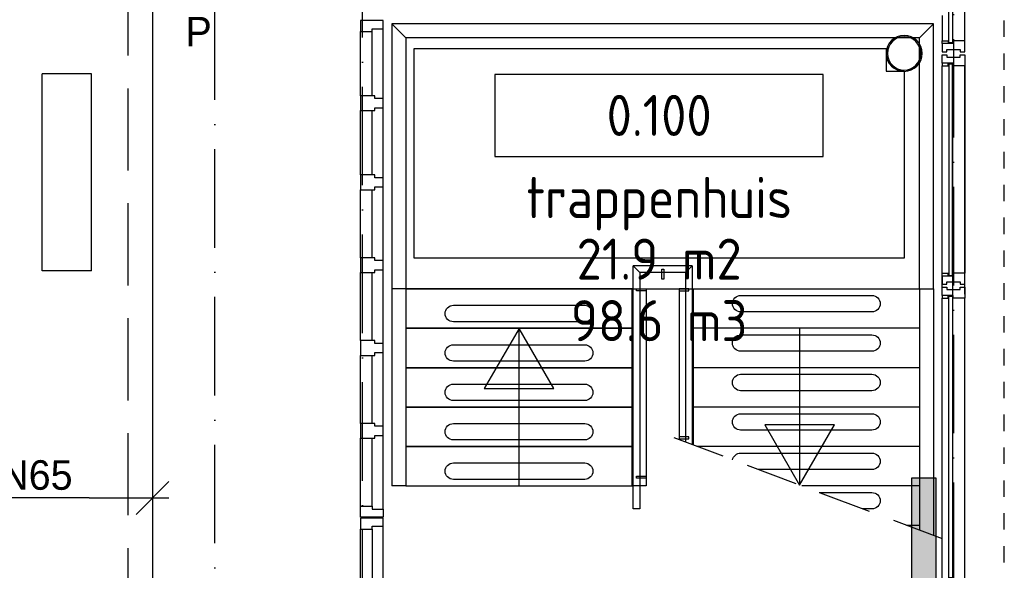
# Model space of a CAD drawing. Extents: x -866131 to -691536, y 173952 to 258052.
# Tile 154 of 160: x -727591 to -721593, y 229574 to 232927. Entities that reach past the tile are written whole.
import ezdxf
from ezdxf.enums import TextEntityAlignment as Align

# ---------------------------------------------------------------- set-up
doc = ezdxf.new("R2010")
doc.units = 0
doc.header["$LTSCALE"] = 100
for name, pattern in [('2322107', [2000, 1000, 1000]), ('2322108', [7, 5, -2]), ('DASHDOT', [9, 6, -1.5, 0, -1.5]), ('HIDDEN', [2, 1, -1]), ('HIDDEN2', [4.762499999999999, 3.175, -1.5875])]:
    doc.linetypes.add(name, pattern=pattern)
doc.layers.get('0').update_dxf_attribs({"linetype": 'CONTINUOUS'})
for name, color, linetype in [('AL$1----_ALGEMEEN', 7, 'CONTINUOUS'), ('AL$7----_STRAMIEN', 1, 'DASHDOT'), ('AL21----_BUITENWAND', 4, 'CONTINUOUS'), ('AL24----_TRAPPEN', 7, 'CONTINUOUS'), ('AL28----_KONSTRUKTIE', 3, 'CONTINUOUS'), ('AL29----_BOVENBOUW', 7, 'CONTINUOUS'), ('AL31----_BUITENKOZ', 7, 'CONTINUOUS'), ('AL32----_BINNENKOZ', 7, 'CONTINUOUS'), ('ALXOU---_GLAS', 7, 'CONTINUOUS'), ('ARMATUUR', 8, 'CONTINUOUS'), ('GEBOUWLABEL', 4, 'CONTINUOUS'), ('HEKWERKEN', 1, 'CONTINUOUS'), ('INHOUD', 7, 'CONTINUOUS'), ('OMSCHRIJVING', 7, 'CONTINUOUS'), ('OPPERVLAK', 7, 'CONTINUOUS'), ('TRAPBEKLEDIG', 7, 'CONTINUOUS'), ('VOLGNUMMER', 7, 'CONTINUOUS'), ('WL$1----', 4, 'CONTINUOUS'), ('WL561---', 4, 'CONTINUOUS'), ('WL561---_AANVOER', 4, 'CONTINUOUS'), ('WL561---_RETOUR', 4, 'CONTINUOUS'), ('WM561---', 1, 'CONTINUOUS')]:
    doc.layers.add(name, color=color, linetype=linetype)
doc.styles.add('BURO-018', font='BUROFONT.shx', dxfattribs={"height": 180})
doc.styles.get("Standard").update_dxf_attribs({"font": 'ISOCP'})

# ---------------------------------------------------------------- blocks, each defined once
blk = doc.blocks.new('2322401')
at = {"color": 0, "linetype": 'CONTINUOUS'}
for p, q in [((-0.5, 0.5, 1), (-0.5, 0.5)), ((-0.5, 0.5, 1), (-0.5, -0.5, 1)), ((0.5, 0.5, 1), (-0.5, 0.5, 1)), ((0.5, 0.5), (-0.5, 0.5)), ((-0.5, 0.5), (-0.5, -0.5)), ((0.5, 0.5, 1), (0.5, 0.5)), ((0.5, -0.5, 1), (0.5, 0.5, 1)), ((0.5, -0.5), (0.5, 0.5)), ((-0.5, -0.5, 1), (-0.5, -0.5)), ((-0.5, -0.5, 1), (0.5, -0.5, 1)), ((-0.5, -0.5), (0.5, -0.5)), ((0.5, -0.5, 1), (0.5, -0.5))]:
    blk.add_line(p, q, dxfattribs=at)
blk = doc.blocks.new('CVHATCH1')
at = {"color": 0, "linetype": 'CONTINUOUS'}
blk.add_solid([(-0.5, -0.5), (0.5, -0.5), (-0.5, 0.5), (0.5, 0.5)], dxfattribs=at)
blk = doc.blocks.new('*U400', base_point=(106311.6534224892, 56062.27965229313))
at = {"color": 0, "linetype": 'CONTINUOUS'}
for p, q in [((106211.6534224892, 55962.27965229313), (106411.6534224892, 56162.27965229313)), ((105925.5281527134, 56062.27965229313), (105279.0714598, 56062.27965229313)), ((105925.5281527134, 56062.27965229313), (106411.6534224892, 56062.27965229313))]:
    blk.add_line(p, q, dxfattribs=at)
at = {"color": 0, "linetype": 'CONTINUOUS', "style": 'BURO-018'}
blk.add_text('DN65', height=180, dxfattribs=at).set_placement((105825.5281527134, 56112.27965229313), align=Align.RIGHT)
blk = doc.blocks.new('GEBOUWLABEL')
at = {"layer": 'VOLGNUMMER'}
blk.add_lwpolyline([(-4, -1), (4, -1), (4, 1), (-4, 1)], close=True, dxfattribs=at)
at = {"color": 0, "linetype": 'BYBLOCK', "flags": 1}
for tag, p in [('OPPERVLAKTESOORT', (0.5, 8)), ('TERREIN', (0.5, 6.5)), ('GEBOUW', (0.5, 5)), ('GEBRUIKSFUNCTIE', (0.5, 3.5)), ('BOUWLAAG', (0.5, 2))]:
    blk.add_attdef(tag, text='', height=1, dxfattribs=at).set_placement(p, align=Align.MIDDLE_CENTER)

msp = doc.modelspace()

# ---------------------------------------------------------------- linework, layer by layer
at = {"layer": 'AL$1----_ALGEMEEN', "color": 8}
for p, q in [((-725238.826159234, 232815.5507324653), (-725323.826159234, 232900.5507324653)), ((-722202.8261592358, 232612.1778979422), (-722202.8261592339, 231474.2276169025))]:
    msp.add_line(p, q, dxfattribs=at)
msp.add_lwpolyline([(-725187.0761585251, 232751.727198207), (-722311.9846091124, 232751.727198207), (-722311.9846091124, 232612.177198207), (-722202.8261592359, 232612.1778979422), (-722202.8261592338, 231474.2276169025), (-725187.0761585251, 231474.2275931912), (-725187.0761585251, 232751.727198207)], close=True, dxfattribs=at)
for points in [[(-723868.3261595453, 231047.2226949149), (-723858.8261595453, 231047.2226949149)], [(-723868.3261595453, 231047.2226949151), (-723858.8261595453, 231047.2226949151)], [(-723868.3261595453, 230807.2226949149), (-723858.8261595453, 230807.2226949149)], [(-723868.3261595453, 230807.2226949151), (-723858.8261595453, 230807.2226949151)], [(-723868.3261595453, 230567.2226949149), (-723858.8261595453, 230567.2226949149)], [(-723868.3261595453, 230567.2226949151), (-723858.8261595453, 230567.2226949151)]]:
    msp.add_lwpolyline(points, dxfattribs=at)
at = {"layer": 'AL$7----_STRAMIEN', "color": 1}
msp.add_line((-721902.8261592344, 252610.3655866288), (-721902.8261592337, 213916.4913160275), dxfattribs=at)
for points in [[(-726402.8261592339, 215336.4604923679), (-726402.8261592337, 252610.3655866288)], [(-725502.8261592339, 213916.4913160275), (-725502.8261592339, 252610.3655866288)]]:
    msp.add_lwpolyline(points, dxfattribs=at)
at = {"layer": 'AL21----_BUITENWAND', "color": 8, "linetype": 'HIDDEN'}
msp.add_line((-721592.826151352, 224421.3662788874), (-721592.8261514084, 233341.2276184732), dxfattribs=at)
at = {"layer": 'AL24----_TRAPPEN', "color": 8}
for p, q in [((-725238.8261588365, 232815.7271997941), (-725323.8261588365, 232900.7271997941)), ((-722023.826159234, 232900.5507324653), (-722108.826159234, 232815.5507324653)), ((-725238.8261588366, 231287.2226949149), (-725323.8261588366, 231287.2226949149)), ((-723773.8261595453, 231287.2226949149), (-723773.8261595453, 230087.2226949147)), ((-723573.8261581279, 231287.2226949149), (-723573.8261581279, 230368.2604231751)), ((-723573.8261581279, 231287.2226949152), (-723573.8261581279, 230368.2604231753)), ((-723488.8261581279, 231287.2226949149), (-723488.8261581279, 230336.1823897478)), ((-723488.8261581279, 231287.2226949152), (-723488.8261581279, 230336.1823897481)), ((-722108.8261588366, 231287.2226949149), (-722023.8261588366, 231287.2226949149)), ((-722108.8261588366, 231287.2226949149), (-722108.8261588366, 229817.3509609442)), ((-722023.8261588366, 231287.2226949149), (-722023.8261588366, 229785.3869306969)), ((-722108.8261588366, 231047.2226949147), (-723488.8261581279, 231047.2226949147)), ((-722108.8261588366, 230807.2226949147), (-723488.8261581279, 230807.2226949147)), ((-722108.8261588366, 230567.2226949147), (-723488.8261581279, 230567.2226949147)), ((-722108.8261588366, 230327.2226949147), (-723464.6970253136, 230327.2226949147)), ((-725238.8261588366, 230087.2226949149), (-725323.8261588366, 230087.2226949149)), ((-722108.8261588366, 230087.2226949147), (-722826.4796340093, 230087.2226949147)), ((-722108.8261588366, 229847.2226949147), (-722188.262242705, 229847.2226949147))]:
    msp.add_line(p, q, dxfattribs=at)
for points in [[(-722023.8261588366, 231287.2226949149), (-722023.8261588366, 232900.7271997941), (-725323.8261588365, 232900.7271997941), (-725323.8261588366, 230087.2226949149)], [(-722208.3261606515, 231474.2276169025), (-723600.4511602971, 231474.2276169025)], [(-724548.8261592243, 230087.2226949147), (-724548.8261592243, 231046.8737470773)], [(-722839.7758296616, 231047.2226949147), (-722839.7758296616, 230092.2226949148)], [(-723868.3261595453, 230087.2226949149), (-723858.8261595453, 230087.2226949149)], [(-723773.8261595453, 230087.2226949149), (-723858.8261595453, 230087.2226949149)]]:
    msp.add_lwpolyline(points, dxfattribs=at)
for points in [[(-722108.8261588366, 232815.7271997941), (-725238.8261588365, 232815.7271997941), (-725238.8261588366, 231287.2226949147), (-722108.8261588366, 231287.2226949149)], [(-725238.8261588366, 231047.2226949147), (-723858.8261595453, 231047.2226949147), (-723858.8261595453, 231287.2226949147), (-725238.8261588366, 231287.2226949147)], [(-725238.8261588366, 230807.2226949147), (-723858.8261595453, 230807.2226949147), (-723858.8261595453, 231047.2226949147), (-725238.8261588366, 231047.2226949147)], [(-724548.8261592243, 231046.8737470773), (-724760.4449459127, 230680.3392566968), (-724337.2073725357, 230680.3392566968)], [(-725238.8261588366, 230567.2226949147), (-723858.8261595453, 230567.2226949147), (-723858.8261595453, 230807.2226949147), (-725238.8261588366, 230807.2226949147)], [(-725238.8261588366, 230327.2226949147), (-723858.8261595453, 230327.2226949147), (-723858.8261595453, 230567.2226949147), (-725238.8261588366, 230567.2226949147)], [(-722839.7758296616, 230092.2226949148), (-722628.1570429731, 230458.7571852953), (-723051.3946163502, 230458.7571852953)], [(-725238.8261588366, 230087.2226949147), (-723858.8261595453, 230087.2226949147), (-723858.8261595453, 230327.2226949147), (-725238.8261588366, 230327.2226949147)]]:
    msp.add_lwpolyline(points, close=True, dxfattribs=at)
at = {"layer": 'AL28----_KONSTRUKTIE', "color": 8}
for points in [[(-722093.4526268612, 232721.5885368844, 0.9999999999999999), (-722312.5526268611, 232721.5885368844, 0.9999999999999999)], [(-722101.4526268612, 232721.5885368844, 0.9999999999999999), (-722304.5526268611, 232721.5885368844, 0.9999999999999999)]]:
    msp.add_lwpolyline(points, format="xyb", close=True, dxfattribs=at)
at = {"layer": 'AL29----_BOVENBOUW', "color": 8, "linetype": 'HIDDEN2'}
msp.add_line((-721968.9189339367, 229764.7392107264), (-723613.616239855, 230383.2233805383), dxfattribs=at)
at = {"layer": 'AL31----_BUITENKOZ', "color": 8}
for p, q in [((-721832.8261577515, 232797.7271911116), (-721832.8261572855, 233091.5507315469)), ((-721971.8261577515, 232952.7271997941), (-721971.8261577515, 232797.7271911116)), ((-721971.8261577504, 232662.7271899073), (-721971.8261577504, 232712.7271899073)), ((-721971.8261577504, 232712.7271899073), (-721942.3261577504, 232712.7271899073)), ((-721933.8261577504, 232662.7271899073), (-721971.8261577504, 232662.7271899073)), ((-721971.8261577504, 232662.7271899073), (-721971.8261577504, 232645.7271899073)), ((-721904.8261577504, 232662.7271899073), (-721971.8261577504, 232662.7271899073)), ((-721942.3261577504, 232712.7271899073), (-721942.3261577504, 232698.7271899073)), ((-721942.3261577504, 232698.7271899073), (-721862.3261577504, 232698.7271899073)), ((-721933.8261577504, 232645.7271899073), (-721933.8261577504, 232662.7271899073)), ((-721904.8261577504, 232662.7271899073), (-721933.8261577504, 232662.7271899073)), ((-721933.8261577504, 232662.7271899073), (-721933.8261577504, 232645.7271899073)), ((-721929.8261577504, 232645.7271899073), (-721929.8261577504, 232658.7271899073)), ((-721929.8261577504, 232658.7271899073), (-721908.8261577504, 232658.7271899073)), ((-721908.8261577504, 232658.7271899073), (-721908.8261577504, 232645.7271899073)), ((-721904.8261577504, 232645.7271899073), (-721904.8261577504, 232662.7271899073)), ((-721904.8261577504, 232645.7271899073), (-721904.8261577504, 232662.7271899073)), ((-721862.3261577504, 232698.7271899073), (-721862.3261577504, 232712.7271899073)), ((-721862.3261577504, 232712.7271899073), (-721832.8261577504, 232712.7271899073)), ((-721832.8261577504, 232712.7271899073), (-721832.8261577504, 232645.7271899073)), ((-721971.8261577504, 232645.7271899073), (-721933.8261577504, 232645.7271899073)), ((-721971.8261588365, 231254.8662789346), (-721971.8261588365, 232645.5427465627)), ((-721933.8261577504, 232645.7271899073), (-721929.8261577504, 232645.7271899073)), ((-721908.8261577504, 232645.7271899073), (-721904.8261577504, 232645.7271899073)), ((-721832.8261577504, 232645.7271899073), (-721904.8261577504, 232645.7271899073)), ((-721971.8261588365, 229480.3662789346), (-721971.8261588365, 231204.8662789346))]:
    msp.add_line(p, q, dxfattribs=at)
at = {"layer": 'AL31----_BUITENKOZ', "color": 8, "linetype": 'CONTINUOUS'}
for p, q in [((-721971.8261577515, 232797.7271911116), (-721933.8261577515, 232797.7271911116)), ((-721971.8261577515, 232780.7271911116), (-721971.8261577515, 232797.7271911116)), ((-721933.8261577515, 232780.7271911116), (-721971.8261577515, 232780.7271911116)), ((-721971.8261577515, 232780.7271911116), (-721971.8261572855, 232730.7271982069)), ((-721904.8261577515, 232780.7271911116), (-721971.8261577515, 232780.7271911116)), ((-721933.8261577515, 232797.7271911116), (-721933.8261577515, 232780.7271911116)), ((-721851.8261577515, 232797.7271911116), (-721904.8261577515, 232797.7271911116)), ((-721904.8261577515, 232797.7271911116), (-721904.8261577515, 232780.7271911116)), ((-721843.8261577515, 232797.7271911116), (-721851.8261577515, 232797.7271911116)), ((-721839.8261577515, 232797.7271911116), (-721843.8261577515, 232797.7271911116)), ((-721832.8261577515, 232797.7271911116), (-721839.8261577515, 232797.7271911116)), ((-721832.8261592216, 232749.6546462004), (-721832.8261577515, 232797.7271911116)), ((-721971.8261572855, 232730.7271982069), (-721965.8261572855, 232730.7271982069)), ((-721965.8261572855, 232730.7271982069), (-721951.826259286, 232730.7271982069)), ((-721951.826259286, 232730.7271982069), (-721951.826259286, 232730.7271907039)), ((-721951.826259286, 232730.7271907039), (-721942.3261606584, 232730.7271899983)), ((-721942.3261606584, 232730.7271899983), (-721942.3261606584, 232744.727194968)), ((-721942.3261606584, 232744.727194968), (-721862.3261606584, 232744.727194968)), ((-721862.3261606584, 232744.727194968), (-721862.3261606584, 232730.7271885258)), ((-721862.3261606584, 232730.7271885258), (-721852.8260550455, 232730.7271876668)), ((-721852.8260550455, 232730.7271876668), (-721852.8260550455, 232730.7271911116)), ((-721852.8260550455, 232730.7271911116), (-721838.8261570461, 232730.7271911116)), ((-721838.8261570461, 232730.7271911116), (-721832.8261577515, 232730.7271911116)), ((-721832.8261577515, 232730.7271911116), (-721832.8261592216, 232749.6546462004))]:
    msp.add_line(p, q, dxfattribs=at)
at = {"layer": 'AL31----_BUITENKOZ', "color": 8}
for points in [[(-721971.8261577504, 231382.2508350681), (-721971.8261577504, 232645.7271899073)], [(-721832.8261577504, 232645.7271899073), (-721832.8261577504, 231382.2508350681)], [(-721832.8261588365, 231254.8662789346), (-721832.8261588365, 232645.5427465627)], [(-721971.8261577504, 229539.7508350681), (-721971.8261577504, 231230.2508350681)], [(-721832.8261577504, 229539.7508350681), (-721832.8261577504, 231230.2508350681)], [(-721832.8261588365, 229497.3662789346), (-721832.8261588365, 231187.8662789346)]]:
    msp.add_lwpolyline(points, dxfattribs=at)
for points in [[(-721904.8261577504, 231382.2508350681), (-721904.8261577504, 231365.2508350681), (-721971.8261577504, 231365.2508350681), (-721971.8261577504, 231315.2508350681), (-721942.3261577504, 231315.2508350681), (-721942.3261577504, 231329.2508350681), (-721862.3261577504, 231329.2508350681), (-721862.3261577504, 231315.2508350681), (-721832.8261577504, 231315.2508350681), (-721832.8261577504, 231382.2508350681)], [(-721933.8261577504, 231365.2508350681), (-721971.8261577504, 231365.2508350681), (-721971.8261577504, 231382.2508350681), (-721933.8261577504, 231382.2508350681)], [(-721933.8261577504, 231382.2508350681), (-721929.8261577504, 231382.2508350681), (-721929.8261577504, 231369.2508350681), (-721908.8261577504, 231369.2508350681), (-721908.8261577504, 231382.2508350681), (-721904.8261577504, 231382.2508350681), (-721904.8261577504, 231365.2508350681), (-721933.8261577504, 231365.2508350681)], [(-721904.8261577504, 231230.2508350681), (-721904.8261577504, 231247.2508350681), (-721971.8261577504, 231247.2508350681), (-721971.8261577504, 231297.2508350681), (-721942.3261577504, 231297.2508350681), (-721942.3261577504, 231283.2508350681), (-721862.3261577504, 231283.2508350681), (-721862.3261577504, 231297.2508350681), (-721832.8261577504, 231297.2508350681), (-721832.8261577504, 231230.2508350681)], [(-721933.8261577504, 231247.2508350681), (-721971.8261577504, 231247.2508350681), (-721971.8261577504, 231230.2508350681), (-721933.8261577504, 231230.2508350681)], [(-721933.8261577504, 231230.2508350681), (-721929.8261577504, 231230.2508350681), (-721929.8261577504, 231243.2508350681), (-721908.8261577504, 231243.2508350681), (-721908.8261577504, 231230.2508350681), (-721904.8261577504, 231230.2508350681), (-721904.8261577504, 231247.2508350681), (-721933.8261577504, 231247.2508350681)]]:
    msp.add_lwpolyline(points, close=True, dxfattribs=at)
at = {"layer": 'AL32----_BINNENKOZ', "color": 8}
for p, q in [((-725514.826058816, 232463.2276184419), (-725514.826058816, 232854.7276184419)), ((-725442.826058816, 232463.2276184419), (-725442.826058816, 232854.7276184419)), ((-725375.826058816, 232446.2276184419), (-725375.826058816, 232871.7276184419)), ((-725514.826058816, 231981.2276184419), (-725514.826058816, 232373.2276184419)), ((-725442.826058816, 231981.2276184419), (-725442.826058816, 232373.2276184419)), ((-725375.826058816, 231964.2276184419), (-725375.826058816, 232390.2276184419)), ((-725514.826058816, 231476.8526184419), (-725514.826058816, 231891.2276184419)), ((-725442.826058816, 231476.8526184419), (-725442.826058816, 231891.2276184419)), ((-725375.826058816, 231459.8526184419), (-725375.826058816, 231908.2276184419)), ((-725375.826058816, 230955.4776184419), (-725375.826058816, 231403.8526184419)), ((-725514.826058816, 230972.4776184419), (-725514.826058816, 231386.8526184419)), ((-725442.826058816, 230972.4776184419), (-725442.826058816, 231386.8526184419)), ((-725514.826058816, 230468.1026184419), (-725514.826058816, 230882.4776184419)), ((-725442.826058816, 230468.1026184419), (-725442.826058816, 230882.4776184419)), ((-725375.826058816, 230451.1026184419), (-725375.826058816, 230899.4776184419)), ((-725514.826058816, 229963.7276184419), (-725514.826058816, 230378.1026184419)), ((-725442.826058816, 229963.7276184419), (-725442.826058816, 230378.1026184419)), ((-725375.826058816, 229946.7276184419), (-725375.826058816, 230395.1026184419)), ((-725375.8260587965, 229392.8526184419), (-725375.826058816, 229841.7276184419)), ((-725514.8260587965, 229409.8526184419), (-725514.826058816, 229824.7276184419)), ((-725442.826058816, 229824.7276184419), (-725442.8260587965, 229409.8526184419))]:
    msp.add_line(p, q, dxfattribs=at)
at = {"layer": 'AL32----_BINNENKOZ', "color": 8, "linetype": 'CONTINUOUS'}
for points in [[(-725514.826058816, 232921.7276184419), (-725514.826058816, 232854.7276184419), (-725442.826058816, 232854.7276184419), (-725442.826058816, 232871.7276184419), (-725375.826058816, 232871.7276184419), (-725375.826058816, 232921.7276184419)], [(-725514.826058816, 229896.7276184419), (-725514.826058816, 229963.7276184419), (-725442.826058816, 229963.7276184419), (-725442.826058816, 229946.7276184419), (-725375.826058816, 229946.7276184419), (-725375.826058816, 229896.7276184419)], [(-725514.826058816, 229891.7276184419), (-725514.826058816, 229824.7276184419), (-725442.826058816, 229824.7276184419), (-725442.826058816, 229841.7276184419), (-725375.826058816, 229841.7276184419), (-725375.826058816, 229891.7276184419)]]:
    msp.add_lwpolyline(points, close=True, dxfattribs=at)
at = {"layer": 'AL32----_BINNENKOZ', "color": 8}
for points in [[(-725514.826058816, 232463.2276184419), (-725514.826058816, 232373.2276184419), (-725426.826058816, 232373.2276184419), (-725426.826058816, 232390.2276184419), (-725375.826058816, 232390.2276184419), (-725375.826058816, 232446.2276184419), (-725426.826058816, 232446.2276184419), (-725426.826058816, 232463.2276184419)], [(-725514.826058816, 231981.2276184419), (-725514.826058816, 231891.2276184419), (-725426.826058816, 231891.2276184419), (-725426.826058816, 231908.2276184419), (-725375.826058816, 231908.2276184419), (-725375.826058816, 231964.2276184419), (-725426.826058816, 231964.2276184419), (-725426.826058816, 231981.2276184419)], [(-725514.826058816, 231476.8526184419), (-725514.826058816, 231386.8526184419), (-725426.826058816, 231386.8526184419), (-725426.826058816, 231403.8526184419), (-725375.826058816, 231403.8526184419), (-725375.826058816, 231459.8526184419), (-725426.826058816, 231459.8526184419), (-725426.826058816, 231476.8526184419)], [(-725514.826058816, 230972.4776184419), (-725514.826058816, 230882.4776184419), (-725426.826058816, 230882.4776184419), (-725426.826058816, 230899.4776184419), (-725375.826058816, 230899.4776184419), (-725375.826058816, 230955.4776184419), (-725426.826058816, 230955.4776184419), (-725426.826058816, 230972.4776184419)], [(-725514.826058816, 230468.1026184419), (-725514.826058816, 230378.1026184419), (-725426.826058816, 230378.1026184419), (-725426.826058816, 230395.1026184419), (-725375.826058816, 230395.1026184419), (-725375.826058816, 230451.1026184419), (-725426.826058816, 230451.1026184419), (-725426.826058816, 230468.1026184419)]]:
    msp.add_lwpolyline(points, close=True, dxfattribs=at)
at = {"layer": 'ALXOU---_GLAS', "color": 8}
for p, q in [((-721929.8261577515, 232784.7271911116), (-721929.8261577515, 233015.5507315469)), ((-721908.8261577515, 233015.5507315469), (-721908.8261577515, 232784.7271911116)), ((-721908.8261577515, 232784.7271911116), (-721929.8261577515, 232784.7271911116)), ((-721908.8261588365, 232658.5427465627), (-721908.8261588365, 231241.8662789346)), ((-721929.8261588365, 229484.3662789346), (-721929.8261588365, 231200.8662789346)), ((-721908.8261588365, 231200.8662789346), (-721908.8261588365, 229484.3662789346))]:
    msp.add_line(p, q, dxfattribs=at)
for points in [[(-721908.8261577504, 232658.7271899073), (-721929.8261577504, 232658.7271899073), (-721929.8261577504, 231369.2508350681), (-721908.8261577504, 231369.2508350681)], [(-721908.8261577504, 229526.7508350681), (-721929.8261577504, 229526.7508350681), (-721929.8261577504, 231243.2508350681), (-721908.8261577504, 231243.2508350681)]]:
    msp.add_lwpolyline(points, close=True, dxfattribs=at)
at = {"layer": 'ARMATUUR', "color": 8}
for points in [[(-727452.8261592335, 231396.2276176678), (-727452.8261592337, 232596.2276176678)], [(-727152.8261592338, 232596.2276176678), (-727452.8261592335, 232596.2276176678)], [(-727152.8261592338, 231396.2276176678), (-727152.8261592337, 232596.2276176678)], [(-727152.8261592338, 231396.2276176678), (-727452.8261592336, 231396.2276176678)]]:
    msp.add_lwpolyline(points, dxfattribs=at)
at = {"layer": 'HEKWERKEN', "color": 8}
for p, q in [((-723493.8261581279, 231426.7223628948), (-723853.8261595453, 231426.7223628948)), ((-723853.8261595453, 231426.7223628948), (-723813.8261595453, 231386.7223628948)), ((-723533.8261581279, 231386.7223628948), (-723493.8261581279, 231426.7223628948)), ((-723493.8261581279, 231426.7223628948), (-723493.8261581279, 230341.5780400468)), ((-723533.8261581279, 231386.7223628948), (-723813.8261595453, 231386.7223628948)), ((-723533.8261581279, 231386.7223628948), (-723533.8261581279, 230355.0987641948))]:
    msp.add_line(p, q, dxfattribs=at)
msp.add_lwpolyline([(-723813.8261595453, 231386.7223628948), (-723813.8261595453, 229947.2226949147), (-723853.8261595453, 229947.2226949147), (-723853.8261595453, 231426.7223628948)], dxfattribs=at)
for points in [[(-723679.7514807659, 231406.7223628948), (-723667.7514807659, 231406.7223628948), (-723667.7514807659, 231346.7223628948), (-723679.7514807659, 231346.7223628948)], [(-723833.8261595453, 231274.7223628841), (-723833.8261595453, 231286.7223628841), (-723773.8261595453, 231286.7223628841), (-723773.8261595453, 231274.7223628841)], [(-723513.8261581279, 231274.7223628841), (-723513.8261581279, 231286.7223628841), (-723573.8261581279, 231286.7223628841), (-723573.8261581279, 231274.7223628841)], [(-723513.8261581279, 230374.7223628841), (-723513.8261581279, 230386.7223628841), (-723573.8261581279, 230386.7223628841), (-723573.8261581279, 230374.7223628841)], [(-723833.8261595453, 230134.7223628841), (-723833.8261595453, 230146.7223628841), (-723773.8261595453, 230146.7223628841), (-723773.8261595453, 230134.7223628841)]]:
    msp.add_lwpolyline(points, close=True, dxfattribs=at)
at = {"layer": 'TRAPBEKLEDIG', "color": 8}
for points in [[(-723198.8261584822, 231247.2226949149), (-722398.8261584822, 231247.2226949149, -1.000000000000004), (-722398.8261584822, 231147.2226949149), (-723198.8261584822, 231147.2226949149, -1.000000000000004)], [(-724148.826159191, 231087.2226949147), (-724948.826159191, 231087.2226949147, -1.000000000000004), (-724948.826159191, 231187.2226949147), (-724148.826159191, 231187.2226949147, -1.000000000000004)], [(-723198.8261584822, 231007.2226949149), (-722398.8261584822, 231007.2226949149, -1.000000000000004), (-722398.8261584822, 230907.2226949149), (-723198.8261584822, 230907.2226949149, -1.000000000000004)], [(-724148.826159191, 230847.2226949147), (-724948.826159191, 230847.2226949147, -1.000000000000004), (-724948.826159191, 230947.2226949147), (-724148.826159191, 230947.2226949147, -1.000000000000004)], [(-723198.8261584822, 230767.2226949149), (-722398.8261584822, 230767.2226949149, -1.000000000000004), (-722398.8261584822, 230667.2226949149), (-723198.8261584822, 230667.2226949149, -1.000000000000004)], [(-724148.826159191, 230607.2226949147), (-724948.826159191, 230607.2226949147, -1.000000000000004), (-724948.826159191, 230707.2226949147), (-724148.826159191, 230707.2226949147, -1.000000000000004)], [(-723198.8261584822, 230527.2226949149), (-722398.8261584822, 230527.2226949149, -1.000000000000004), (-722398.8261584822, 230427.2226949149), (-723198.8261584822, 230427.2226949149, -1.000000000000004)], [(-724148.826159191, 230367.2226949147), (-724948.826159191, 230367.2226949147, -1.000000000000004), (-724948.826159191, 230467.2226949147), (-724148.826159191, 230467.2226949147, -1.000000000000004)], [(-724148.826159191, 230127.2226949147), (-724948.826159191, 230127.2226949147, -1.000000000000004), (-724948.826159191, 230227.2226949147), (-724148.826159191, 230227.2226949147, -1.000000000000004)]]:
    msp.add_lwpolyline(points, format="xyb", close=True, dxfattribs=at)
for points in [[(-723248.0904625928, 230245.7683570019, -0.3647564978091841), (-723198.8261584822, 230287.2226949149)], [(-723198.8261584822, 230287.2226949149), (-722398.8261584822, 230287.2226949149, -1.000000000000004), (-722398.8261584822, 230187.2226949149), (-723092.4035470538, 230187.2226949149, -1.000000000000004)], [(-722720.110068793, 230047.2226949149), (-722398.8261584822, 230047.2226949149, -1.000000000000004), (-722398.8261584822, 229947.2226949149), (-722454.1861557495, 229947.2226949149, -1.000000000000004)]]:
    msp.add_lwpolyline(points, format="xyb", dxfattribs=at)
at = {"layer": 'WL561---_AANVOER', "linetype": '2322107'}
msp.add_line((-726782.0928215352, 233207.8743662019), (-726782.0928214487, 224312.0127662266), dxfattribs=at)
at = {"layer": 'WL561---_RETOUR', "linetype": '2322108'}
msp.add_line((-726932.0928217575, 233208.3608357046), (-726932.0928217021, 227636.5082264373), dxfattribs=at)

# ---------------------------------------------------------------- block references
at = {"layer": 'GEBOUWLABEL', "color": 8}
ref = msp.add_blockref('GEBOUWLABEL', (-723695.3151096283, 232343.7248800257), dxfattribs=dict(at, xscale=250, yscale=250, zscale=250))
ref.add_attrib('VOLGNUMMER', '0.100', dxfattribs={"layer": 'VOLGNUMMER', "color": 0, "linetype": 'BYBLOCK', "height": 250}).set_placement((-723695.3151096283, 232343.7248800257), align=Align.MIDDLE_CENTER)
ref.add_attrib('OMSCHRIJVING', 'trappenhuis', dxfattribs={"layer": 'OMSCHRIJVING', "color": 0, "linetype": 'BYBLOCK', "height": 250}).set_placement((-723695.3151096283, 231843.7248800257), align=Align.MIDDLE_CENTER)
ref.add_attrib('OPPERVLAK', '21.9 m2', dxfattribs={"layer": 'OPPERVLAK', "color": 0, "linetype": 'BYBLOCK', "height": 250}).set_placement((-723695.3151096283, 231468.7248800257), align=Align.MIDDLE_CENTER)
ref.add_attrib('INHOUD', '98.6 m3', dxfattribs={"layer": 'INHOUD', "color": 0, "linetype": 'BYBLOCK', "height": 250}).set_placement((-723695.3151096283, 231093.7248800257), align=Align.MIDDLE_CENTER)
at = {"layer": 'WL561---', "xscale": 2240, "yscale": 150, "rotation": 90}
for name, zscale in [('2322401', 400), ('CVHATCH1', 2240)]:
    msp.add_blockref(name, (-722083.1886860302, 229014.5645063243, 120), dxfattribs=dict(at, zscale=zscale))
at = {"layer": 'WM561---'}
msp.add_blockref('*U400', (-726782.0928215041, 230013.9706057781), dxfattribs=at)

# ---------------------------------------------------------------- texts
at = {"layer": 'WL$1----', "color": 1, "style": 'BURO-018'}
msp.add_text('P', height=180, dxfattribs=at).set_placement((-726580.99070157, 232763.3581991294))

doc.saveas('drawing.dxf')
